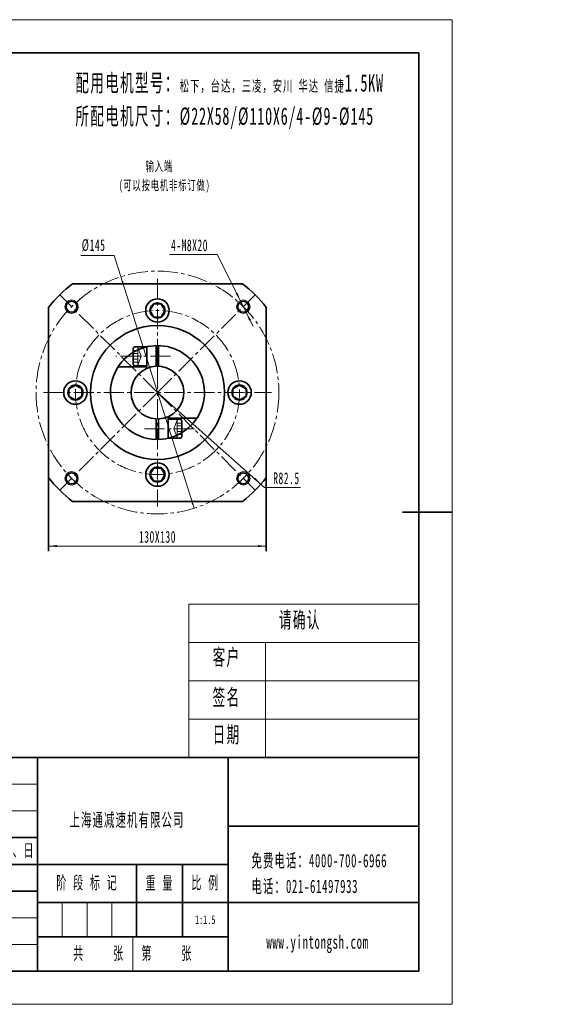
# Model space of a CAD drawing. Header units: millimetres. Extents: x 446 to 1937, y -1474 to 788.
# Tile 8 of 12: x 1624 to 1937, y -849 to -261. Entities that reach past the tile are written whole.
import ezdxf
from ezdxf.enums import TextEntityAlignment as Align

# ---------------------------------------------------------------- set-up
doc = ezdxf.new("R2010")
doc.units = ezdxf.units.MM
doc.linetypes.add('点画线', pattern=[18, 12, -2, 2, -2])
doc.layers.get('0').update_dxf_attribs({"lineweight": 35})
for name, color, linetype, lineweight in [('EB0', 7, 'Continuous', 35), ('中心线层', 1, '点画线', 18), ('尺寸线层', 3, 'Continuous', 18), ('细实线层', 7, 'Continuous', 18), ('隐藏层', 7, 'Continuous', 18)]:
    doc.layers.add(name, color=color, linetype=linetype, lineweight=lineweight)
doc.styles.add('标准', font='txt', dxfattribs={"width": 0.6})
doc.dimstyles.new('标准', dxfattribs={"dimtxt": 7.029277, "dimasz": 5, "dimexe": 3, "dimexo": 0, "dimgap": 1.928433, "dimtad": 1, "dimdec": 1, "dimdsep": 46, "dimtxsty": '标准', "dimblk": '_CAXARROW', "dimcen": 0, "dimdle": 9, "dimazin": 2, "dimtfac": 0.707107, "dimtdec": 3, "dimtmove": 0, "dimatfit": 3, "dimldrblk": 'NONE', "dimfxl": 0, "dimfrac": 2, "dimtolj": 1, "dimlwd": 18, "dimarcsym": 0})

# ---------------------------------------------------------------- blocks, each defined once
blk = doc.blocks.new('*X32')
at = {"layer": 'EB0', "color": 0, "linetype": 'Continuous', "lineweight": 18}
for p, q in [((-415.8, 294.03), (415.8, 294.03)), ((-415.8, -294.03), (-415.8, 294.03)), ((415.8, 294.03), (415.8, -294.03)), ((415.8, -294.03), (-415.8, -294.03))]:
    blk.add_line(p, q, dxfattribs=at)
at = {"layer": 'EB0', "color": 0, "linetype": 'Continuous', "lineweight": 35}
for p, q in [((0, 294.03), (0, 264.33)), ((396, 274.23), (-396, 274.23)), ((-396, 274.23), (-396, -274.23)), ((396, -274.23), (396, 274.23)), ((-415.8, 0), (-386.1, 0)), ((415.8, 0), (386.1, 0)), ((0, -294.03), (0, -264.33)), ((-396, -274.23), (396, -274.23))]:
    blk.add_line(p, q, dxfattribs=at)
blk = doc.blocks.new('*X33')
at = {"layer": '细实线层', "linetype": 'Continuous', "lineweight": 18}
for p, q in [((0, 91.67), (137.51, 91.67)), ((0, 91.67), (0, 0)), ((137.51, 91.67), (137.51, 0)), ((0, 68.75), (137.51, 68.75)), ((45.84, 68.75), (45.84, 0)), ((0, 45.84), (137.51, 45.84)), ((0, 22.92), (137.51, 22.92)), ((0, 0), (137.51, 0))]:
    blk.add_line(p, q, dxfattribs=at)
at = {"layer": '尺寸线层', "linetype": 'Continuous', "lineweight": 18, "char_height": 9.658, "attachment_point": 1, "line_spacing_factor": 1.15057, "style": '标准'}
for s, insert, width in [('\\T1.1;请确认', (53.89, 87.03), 137.5061), ('\\T1.1; 客户', (9.96, 64.8), 45.8354), ('\\T1.1; 签名', (9.96, 40.81), 45.8354), ('\\T1.1; 日期', (9.96, 18.48), 45.8354)]:
    blk.add_mtext(s, dxfattribs=dict(at, insert=insert, width=width))
blk = doc.blocks.new('*X34')
at = {"layer": 'EB0', "linetype": 'Continuous', "lineweight": 35}
for p, q in [((-409.86, 127.512), (0, 127.512)), ((-409.86, 127.512), (-409.86, 0)), ((-387.09, 63.756), (-387.09, 127.512)), ((-364.32, 63.756), (-364.32, 127.512)), ((-327.888, 63.756), (-327.888, 127.512)), ((-291.456, 63.756), (-291.456, 127.512)), ((-264.132, 63.756), (-264.132, 127.512)), ((-227.7, 127.512), (-227.7, 0)), ((-113.85, 0), (-113.85, 127.512)), ((0, 127.512), (0, 0)), ((0, 86.526), (-113.85, 86.526)), ((-227.7, 79.695), (-409.86, 79.695)), ((-113.85, 63.756), (-409.86, 63.756)), ((-382.536, 0), (-382.536, 63.756)), ((-355.212, 0), (-355.212, 63.756)), ((-318.78, 0), (-318.78, 63.756)), ((-291.456, 0), (-291.456, 63.756)), ((-264.132, 0), (-264.132, 63.756)), ((-168.498, 63.756), (-168.498, 20.493)), ((-141.174, 63.756), (-141.174, 20.493)), ((-227.7, 47.817), (-409.86, 47.817)), ((-113.85, 40.986), (-227.7, 40.986)), ((0, 40.986), (-113.85, 40.986)), ((-113.85, 20.493), (-227.7, 20.493)), ((0, 0), (-409.86, 0))]:
    blk.add_line(p, q, dxfattribs=at)
at = {"layer": '细实线层', "linetype": 'Continuous', "lineweight": 18}
for p, q in [((-227.7, 111.573), (-409.86, 111.573)), ((-227.7, 95.634), (-409.86, 95.634)), ((-212.8995, 40.986), (-212.8995, 20.493)), ((-198.099, 40.986), (-198.099, 20.493)), ((-183.2985, 40.986), (-183.2985, 20.493)), ((-227.7, 31.878), (-409.86, 31.878)), ((-227.7, 15.939), (-409.86, 15.939))]:
    blk.add_line(p, q, dxfattribs=at)
at = {"layer": '隐藏层', "linetype": 'Continuous', "lineweight": 18}
blk.add_line((-170.775, 20.493), (-170.775, 0), dxfattribs=at)
at = {"layer": 'EB0', "attachment_point": 5, "line_spacing_factor": 1.15057, "style": '标准'}
for s, insert, char_height, width in [('\\T1.1;标记', (-398.475, 71.7255), 7.67687, 22.77), ('\\T1.1;处数', (-375.705, 71.7255), 7.67687, 22.77), ('\\T1.1;分 区', (-346.104, 71.7255), 7.67687, 36.432), ('\\T1.1;更改文件号', (-309.59732, 71.7255), 7.6768699, 71.1752967), ('\\T1.1;签 名', (-277.794, 71.7255), 7.67687, 27.324), ('\\T1.1;年、月、日', (-245.86671, 71.7255), 7.6768699, 69.4848381), ('\\T1.1;设 计', (-396.198, 55.7865), 7.67687, 27.324), ('\\T1.1;设 计', (-396.198, 55.7865), 7.67687, 27.324), ('\\T1.1;标准化', (-305.118, 55.7865), 7.67687, 27.324), ('\\T1.1;阶 段 标 记', (-198.099, 52.371), 7.6768699, 59.202), ('\\T1.1;重 量', (-154.836, 52.371), 7.67687, 27.324), ('\\T1.1;比 例', (-127.512, 52.371), 7.67687, 27.324), ('\\T1.1;审 核', (-396.198, 23.9085), 7.67687, 27.324), ('\\T1.1;工 艺', (-396.198, 7.9695), 7.67687, 27.324), ('\\T1.1;批 准', (-305.118, 7.9695), 7.67687, 27.324), ('\\T1.1;共     张   第     张', (-170.775, 10.2465), 7.6768699, 113.85)]:
    blk.add_mtext(s, dxfattribs=dict(at, insert=insert, char_height=char_height, width=width))
at = {"layer": 'EB0', "color": 0, "linetype": 'Continuous', "style": '标准'}
for tag, height, width, p in [('标记C', 3.46514, 0.6, (-398.475, 119.5425)), ('处数C', 3.46514, 0.6, (-375.705, 119.5425)), ('分区C', 3.46514, 0.6, (-346.104, 119.5425)), ('更改文件_编号C', 3.46514, 0.6, (-309.672, 119.5425)), ('标记签名C', 3.46514, 0.6, (-277.794, 119.5425)), ('标记_日期C', 3.46514, 0.6, (-245.916, 119.5425)), ('更改文件_编号B', 3.46514, 0.6, (-309.672, 103.6035)), ('标记签名B', 3.46514, 0.6, (-277.794, 103.6035)), ('单位名称', 6.93027, 0.6, (-56.925, 107.019)), ('标记B', 3.46514, 0.6, (-398.475, 103.6035)), ('处数B', 3.46514, 0.6, (-375.705, 103.6035)), ('分区B', 3.46514, 0.6, (-346.104, 103.6035)), ('标记_日期B', 3.46514, 0.6, (-245.916, 103.6035)), ('材料名称', 6.93027, 0.6, (-170.775, 95.634)), ('标记A', 3.46514, 0.6, (-398.475, 87.6645)), ('处数A', 3.46514, 0.6, (-375.705, 87.6645)), ('分区A', 3.46514, 0.6, (-346.104, 87.6645)), ('更改文件_编号A', 3.46514, 0.6, (-309.672, 87.6645)), ('标记签名A', 3.46514, 0.6, (-277.794, 87.6645)), ('标记_日期A', 3.46514, 0.6, (-245.916, 87.6645)), ('图纸名称', 6.93027, 0.6, (-56.925, 63.756)), ('设计_人员编号', 3.46514, 0.6, (-368.874, 55.7865)), ('设计_日期', 3.46514, 0.6, (-336.996, 55.7865)), ('标准化_人员编号', 3.46514, 0.6, (-277.794, 55.7865)), ('标准化_日期', 3.46514, 0.6, (-245.916, 55.7865)), ('阶段标记A', 3.46514, 0.576517, (-220.29975, 30.7395)), ('阶段标记B', 3.46514, 0.576517, (-205.49925, 30.7395)), ('阶段标记C', 3.46514, 0.576517, (-190.69875, 30.7395)), ('阶段标记D', 3.46514, 0.576517, (-175.89825, 30.7395)), ('重量', 3.46514, 0.6, (-154.836, 30.7395)), ('图纸比例', 5.19771, 0.6, (-127.512, 30.7395)), ('审核_人员编号', 3.46514, 0.6, (-368.874, 23.9085)), ('审核_日期', 3.46514, 0.6, (-336.996, 23.9085)), ('图纸编号', 6.93027, 0.6, (-56.925, 20.493)), ('页数', 3.46514, 0.6, (-199.2375, 10.2465)), ('页码', 3.46514, 0.6, (-142.3125, 10.2465)), ('工艺_人员编号', 3.46514, 0.6, (-368.874, 7.9695)), ('工艺_日期', 3.46514, 0.6, (-336.996, 7.9695)), ('批准_人员编号', 3.46514, 0.6, (-277.794, 7.9695)), ('批准_日期', 3.46514, 0.6, (-245.916, 7.9695))]:
    blk.add_attdef(tag, text='', height=height, dxfattribs=dict(at, width=width)).set_placement(p, align=Align.MIDDLE_CENTER)
blk = doc.blocks.new('*X35')
at = {"layer": '尺寸线层', "linetype": 'Continuous', "lineweight": 18}
for points in [[(1640.88, -575.28), (1645.88, -574.65), (1645.88, -575.9)], [(1770.88, -575.28), (1765.88, -574.65), (1765.88, -575.9)]]:
    blk.add_hatch(color=0, dxfattribs=at).paths.add_polyline_path(points, flags=0)
at = {"layer": '尺寸线层', "color": 0, "linetype": 'Continuous', "lineweight": 35}
for p, q in [((1640.88, -534.39), (1640.88, -578.28)), ((1770.88, -534.39), (1770.88, -578.28))]:
    blk.add_line(p, q, dxfattribs=at)
at = {"layer": '尺寸线层', "color": 0, "linetype": 'Continuous', "lineweight": 18}
blk.add_line((1640.88, -575.28), (1770.88, -575.28), dxfattribs=at)
at = {"layer": '尺寸线层', "color": 0, "linetype": 'Continuous', "lineweight": 35, "insert": (1705.88, -569.83), "char_height": 7.0293, "width": 48.4898, "attachment_point": 5, "line_spacing_factor": 1.15057, "style": '标准'}
blk.add_mtext('\\T1.1;130X130', dxfattribs=at)
blk = doc.blocks.new('_CAXARROW')
blk.add_hatch(color=0).paths.add_polyline_path([(0, 0), (-1, 0.125), (-1, -0.125)], flags=0)
blk = doc.blocks.new('_NONE')
blk = doc.blocks.new('*X36')
at = {"layer": '尺寸线层', "linetype": 'Continuous', "lineweight": 18}
for points in [[(1684.03, -414.45), (1686.13, -419.03), (1684.94, -419.4)], [(1727.72, -552.71), (1726.81, -547.75), (1725.62, -548.13)]]:
    blk.add_hatch(color=0, dxfattribs=at).paths.add_polyline_path(points, flags=0)
at = {"layer": '尺寸线层', "color": 0, "linetype": 'Continuous', "lineweight": 18}
for q in [(1660.18, -401.65), (1727.72, -552.71)]:
    blk.add_line((1679.99, -401.65), q, dxfattribs=at)
at = {"layer": '尺寸线层', "color": 0, "linetype": 'Continuous', "lineweight": 35, "insert": (1667.74, -395.68), "char_height": 7.0293, "width": 27.4227, "attachment_point": 5, "line_spacing_factor": 1.15057, "style": '标准'}
blk.add_mtext('\\T1.1;%%C145', dxfattribs=at)
blk = doc.blocks.new('*X37')
at = {"layer": '尺寸线层', "linetype": 'Continuous', "lineweight": 18}
for points in [[(1755.36, -428.73), (1753.69, -423.98), (1752.57, -424.54)], [(1758.92, -435.89), (1761.71, -440.09), (1760.59, -440.65)]]:
    blk.add_hatch(color=0, dxfattribs=at).paths.add_polyline_path(points, flags=0)
at = {"layer": '尺寸线层', "color": 0, "linetype": 'Continuous', "lineweight": 18}
for q in [(1713.12, -401.12), (1762.94, -443.95)]:
    blk.add_line((1741.6, -401.12), q, dxfattribs=at)
at = {"layer": '尺寸线层', "color": 0, "linetype": 'Continuous', "lineweight": 35, "insert": (1725.02, -395.68), "char_height": 7.0293, "width": 49.5317, "attachment_point": 5, "line_spacing_factor": 1.15057, "style": '标准'}
blk.add_mtext('\\T1.1;4-M8X20', dxfattribs=at)
blk = doc.blocks.new('*X38')
at = {"layer": '尺寸线层', "linetype": 'Continuous', "lineweight": 18}
blk.add_hatch(color=0, dxfattribs=at).paths.add_polyline_path([(1767.63, -538.28), (1763.48, -535.43), (1764.31, -534.5)], flags=0)
at = {"layer": '尺寸线层', "color": 0, "linetype": 'Continuous', "lineweight": 18}
for q in [(1705.88, -483.58), (1791.19, -540.26)]:
    blk.add_line((1769.87, -540.26), q, dxfattribs=at)
at = {"layer": '尺寸线层', "color": 0, "linetype": 'Continuous', "lineweight": 18, "insert": (1782.88, -534.82), "char_height": 7.0293, "width": 34.7055, "attachment_point": 5, "line_spacing_factor": 1.15057, "style": '标准'}
blk.add_mtext('\\T1.1;R82.5', dxfattribs=at)
blk = doc.blocks.new('*X55')
at = {"layer": 'EB0'}
for p, q in [((-14.53, 17.09), (-14.53, 26.18)), ((-13.39, 27.32), (-6.31, 27.32)), ((-6.31, 27.04), (-6.31, 15.68)), ((-6.31, 15.96), (-13.39, 15.96)), ((6.31, -27.04), (6.31, -15.68)), ((6.31, -15.96), (13.39, -15.96)), ((14.53, -17.09), (14.53, -26.18)), ((13.39, -27.32), (6.31, -27.32))]:
    blk.add_line(p, q, dxfattribs=at)
at = {"layer": 'EB0', "linetype": 'Continuous', "lineweight": 35}
for p, q in [((-6.31, 15.4), (-6.31, 27.32)), ((-0.7, 15.75), (-0.7, 28.03)), ((0.7, 15.75), (0.7, 28.03)), ((-6.31, 15.4), (-23.43, 15.4)), ((-0.7, -15.75), (-0.7, -28.03)), ((0.7, -15.75), (0.7, -28.03)), ((6.31, -15.4), (23.43, -15.4)), ((6.31, -15.4), (6.31, -27.32))]:
    blk.add_line(p, q, dxfattribs=at)
for radius, start, end in [(28.04, 103.13197, 268.56746), (28.04, 271.43254, 106.263), (15.77, 92.54732, 267.45268), (15.77, 272.54732, 92.54732)]:
    blk.add_arc((0, 0), radius, start, end, dxfattribs=at)
at = {"layer": 'EB0'}
for centre, start, end in [((-13.39, 26.18), 90, 180), ((-13.39, 17.09), 180, 270), ((13.39, -17.09), 0, 90), ((13.39, -26.18), 270, 0)]:
    blk.add_arc(centre, 1.14, start, end, dxfattribs=at)
at = {"layer": '中心线层', "linetype": '点画线', "lineweight": 18}
for p, q in [((0, 13.67), (0, 25.58)), ((7.83, 21.64), (-24.89, 21.64)), ((-7.83, -21.64), (24.89, -21.64))]:
    blk.add_line(p, q, dxfattribs=at)
at = {"layer": '细实线层', "linetype": 'Continuous', "lineweight": 18}
for p, q in [((-11.75, 25.08), (-14.53, 25.08)), ((-9.76, 21.64), (-11.95, 27.32)), ((-11.75, 16.48), (-11.75, 26.8)), ((-11.75, 23.36), (-14.53, 23.36)), ((-11.75, 19.92), (-14.53, 19.92)), ((-11.75, 18.2), (-14.53, 18.2)), ((-11.75, 18.2), (-14.53, 18.2)), ((-11.95, 15.96), (-9.76, 21.64)), ((11.95, -15.96), (9.76, -21.64)), ((11.75, -16.48), (11.75, -26.8)), ((9.76, -21.64), (11.95, -27.32)), ((11.75, -18.2), (14.53, -18.2)), ((11.75, -18.2), (14.53, -18.2)), ((11.75, -19.92), (14.53, -19.92)), ((11.75, -23.36), (14.53, -23.36)), ((11.75, -25.08), (14.53, -25.08))]:
    blk.add_line(p, q, dxfattribs=at)

msp = doc.modelspace()

# ---------------------------------------------------------------- linework, layer by layer
at = {"layer": 'EB0', "linetype": 'Continuous', "lineweight": 35}
for p, q in [((1756.68, -418.58), (1655.07, -418.58)), ((1640.88, -432.77), (1640.88, -534.39)), ((1703.63, -430.68), (1701.38, -434.58)), ((1701.38, -434.58), (1703.63, -438.48)), ((1708.13, -430.68), (1703.63, -430.68)), ((1710.38, -434.58), (1708.13, -430.68)), ((1708.13, -438.48), (1710.38, -434.58)), ((1770.88, -534.39), (1770.88, -432.77)), ((1703.63, -438.48), (1708.13, -438.48)), ((1656.88, -479.08), (1652.98, -481.33)), ((1652.98, -481.33), (1652.98, -485.83)), ((1660.77, -481.33), (1656.88, -479.08)), ((1660.77, -485.83), (1660.77, -481.33)), ((1754.88, -479.08), (1750.98, -481.33)), ((1750.98, -481.33), (1750.98, -485.83)), ((1758.77, -481.33), (1754.88, -479.08)), ((1758.77, -485.83), (1758.77, -481.33)), ((1652.98, -485.83), (1656.88, -488.08)), ((1656.88, -488.08), (1660.77, -485.83)), ((1750.98, -485.83), (1754.88, -488.08)), ((1754.88, -488.08), (1758.77, -485.83)), ((1703.63, -528.68), (1701.38, -532.58)), ((1708.13, -528.68), (1703.63, -528.68)), ((1710.38, -532.58), (1708.13, -528.68)), ((1701.38, -532.58), (1703.63, -536.48)), ((1708.13, -536.48), (1710.38, -532.58)), ((1703.63, -536.48), (1708.13, -536.48)), ((1655.07, -548.58), (1756.68, -548.58))]:
    msp.add_line(p, q, dxfattribs=at)
for centre, radius in [((1654.61, -432.31), 3.25), ((1705.88, -434.58), 7), ((1757.14, -432.31), 3.25), ((1705.88, -434.58), 4.5), ((1705.88, -483.58), 40), ((1656.88, -483.58), 7), ((1656.88, -483.58), 4.5), ((1754.88, -483.58), 7), ((1754.88, -483.58), 4.5), ((1705.88, -532.58), 7), ((1705.88, -532.58), 4.5), ((1654.61, -534.84), 3.25), ((1757.14, -534.84), 3.25)]:
    msp.add_circle(centre, radius, dxfattribs=at)
for start, end in [(128.01228, 141.98772), (38.01228, 51.98772), (218.01228, 231.98772), (308.01228, 321.98772)]:
    msp.add_arc((1705.88, -483.58), 82.5, start, end, dxfattribs=at)
at = {"layer": '中心线层', "linetype": '点画线', "lineweight": 18}
for p, q in [((1705.88, -415.58), (1705.88, -551.58)), ((1705.88, -483.58), (1647.54, -425.24)), ((1705.88, -483.58), (1764.21, -425.24)), ((1637.88, -483.58), (1773.88, -483.58)), ((1705.88, -483.58), (1647.54, -541.92)), ((1705.88, -483.58), (1764.21, -541.92))]:
    msp.add_line(p, q, dxfattribs=at)
for radius in [72.5, 49]:
    msp.add_circle((1705.88, -483.58), radius, dxfattribs=at)
at = {"layer": '细实线层', "linetype": 'Continuous', "lineweight": 18}
for centre in [(1654.61, -432.31), (1757.14, -432.31), (1654.61, -534.84), (1757.14, -534.84)]:
    msp.add_circle(centre, 4, dxfattribs=at)

# ---------------------------------------------------------------- block references
at = {"layer": 'EB0', "linetype": 'Continuous', "lineweight": 35}
for name, p in [('*X32', (1466, -554.93)), ('*X55', (1705.88, -483.58)), ('*X33', (1724.53, -701.55))]:
    msp.add_blockref(name, p, dxfattribs=at)
at = {"layer": 'EB0', "linetype": 'Continuous', "lineweight": 18}
msp.add_blockref('*X34', (1861.93, -829.12), dxfattribs=at).add_auto_attribs({'图纸比例': '1:1.5'})

# ---------------------------------------------------------------- texts
at = {"layer": '尺寸线层', "linetype": 'Continuous', "lineweight": 18, "attachment_point": 1, "line_spacing_factor": 1.15057, "style": '标准'}
for s, insert, char_height, width in [('\\T1.1;配用电机型号：{\\H0.644856x;松下，台达，三凌，安川 华达 信捷}1.5KW\\P所配电机尺寸：%%C22X58/%%C110X6/4-%%C9-%%C145', (1656.89, -293.44), 10.362, 341.177), ('\\T1.1;      输入端\\P(可以按电机非标订做)', (1682.81, -345.44), 5.915, 54.8263), ('\\T1.1;{\\H0.790905x;上海通减速机有限公司\\P}', (1653.36, -734.78), 10.115, 104.4765)]:
    msp.add_mtext(s, dxfattribs=dict(at, insert=insert, char_height=char_height, width=width))
at = {"layer": '尺寸线层', "attachment_point": 1, "line_spacing_factor": 1.15057, "style": '标准'}
for s, insert, char_height, width in [('\\T1.1;{\\H2.28571x;免费电话：4000-700-6966\\P电话：021-61497933\\P\\P}', (1761.99, -759.14), 3.5, 101.367), ('\\T1.1;www.yintongsh.com', (1770.91, -807.74), 8, 77.7687)]:
    msp.add_mtext(s, dxfattribs=dict(at, insert=insert, char_height=char_height, width=width))

# ---------------------------------------------------------------- dimensions: what is measured, and where the dimension line sits
at = {"layer": '尺寸线层', "linetype": 'Continuous', "lineweight": 35}
dim = msp.add_diameter_dim_2p(p1=(1727.72, -552.71), p2=(1684.03, -414.45), dimstyle='标准', override={"dimtih": 1, "dimtoh": 1, "dimpost": '%%C<>', "dimsah": 1, "dimtmove": 2, "dimtfill": 1, "dimtzin": 8}, dxfattribs=at)
dim.commit()
dim.dimension.update_dxf_attribs({"geometry": '*X36', "text_midpoint": (1679.99, -401.65), "dimtype": 163})
dim = msp.add_diameter_dim_2p(p1=(1758.92, -435.89), p2=(1755.36, -428.73), text='4-M8X20', dimstyle='标准', override={"dimtih": 1, "dimtoh": 1, "dimpost": '%%C<>', "dimsah": 1, "dimtmove": 2, "dimtfill": 1}, dxfattribs=at)
dim.commit()
dim.dimension.update_dxf_attribs({"geometry": '*X37', "text_midpoint": (1741.6, -401.12), "dimtype": 163})
dim = msp.add_radius_dim(center=(1705.88, -483.58), mpoint=(1767.63, -538.28), dimstyle='标准', override={"dimtih": 1, "dimtoh": 1, "dimpost": 'R<>', "dimsah": 1, "dimtmove": 2, "dimtfill": 1, "dimtzin": 8}, dxfattribs=at)
dim.commit()
dim.dimension.update_dxf_attribs({"geometry": '*X38', "text_midpoint": (1782.88, -540.26)})
dim = msp.add_linear_dim(base=(1770.88, -575.28), p1=(1640.88, -534.39), p2=(1770.88, -534.39), angle=0, text='130X130', dimstyle='标准', override={"dimsah": 1, "dimtfill": 1}, dxfattribs=at)
dim.commit()
dim.dimension.update_dxf_attribs({"geometry": '*X35', "text_midpoint": (1705.88, -575.28)})

doc.saveas('drawing.dxf')
